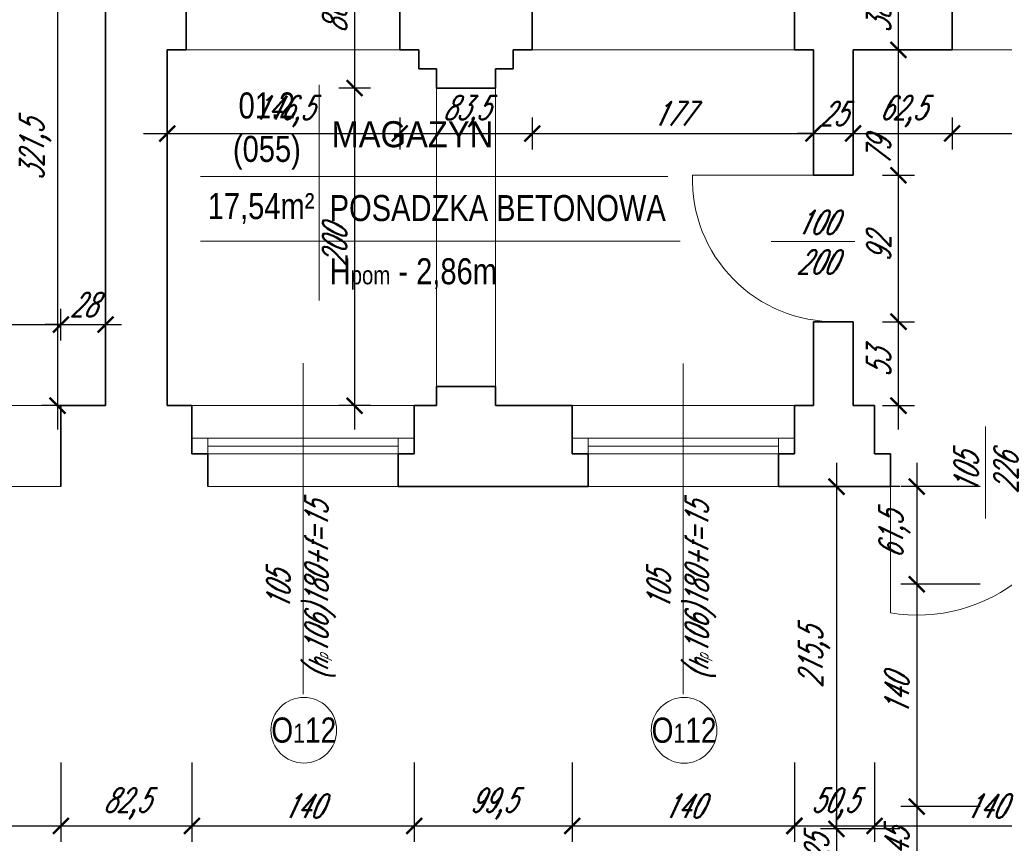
# Model space of a CAD drawing. Header units: millimetres. Extents: x 402 to 79005, y -7782 to 89952.
# Tile 250 of 256: x 25987 to 26607, y 38296 to 38815. Entities that reach past the tile are written whole.
import ezdxf

# ---------------------------------------------------------------- set-up
doc = ezdxf.new("R2010")
doc.units = ezdxf.units.MM
doc.header["$LTSCALE"] = 10
doc.linetypes.add('DASHED', pattern=[19.05, 12.7, -6.35])
doc.layers.get('0').update_dxf_attribs({"lineweight": 0})
doc.layers.get('Defpoints').update_dxf_attribs({"color": 253})
for name, color, linetype, lineweight in [('01 parter - ściany', 253, 'Continuous', 35), ('03-01_okna', 253, 'Continuous', 15), ('03_drzwi', 253, 'Continuous', 15), ('04-1_widok', 253, 'Continuous', 5), ('04-2_nad', 253, 'DASHED', 5), ('05-01_wymiary', 253, 'Continuous', 5), ('05-03_opis', 253, 'Continuous', 5)]:
    doc.layers.add(name, color=color, linetype=linetype, lineweight=lineweight)
doc.styles.add('ariel', font='ARIAL.TTF', dxfattribs={"width": 0.8})
doc.styles.add('ariel_wym', font='simplex.shx', dxfattribs={"width": 0.65, "oblique": 25})
doc.dimstyles.new('ariel 50', dxfattribs={"dimtxt": 15, "dimasz": 10, "dimexe": 10, "dimexo": 0, "dimgap": 5, "dimtad": 1, "dimdec": 1, "dimrnd": 0.5, "dimtxsty": 'ariel_wym', "dimblk": 'ARCHTICK', "dimcen": 2.5, "dimdle": 15, "dimazin": 0, "dimtfac": 1, "dimtdec": 1, "dimtix": 1, "dimtmove": 0, "dimatfit": 3, "dimldrblk": 'DOT', "dimfxl": 0, "dimarcsym": 0})
doc.dimstyles.new('ariel 50 wnętrze', dxfattribs={"dimtxt": 15, "dimasz": 10, "dimexe": 10, "dimexo": 0, "dimgap": 5, "dimtad": 1, "dimdec": 1, "dimrnd": 0.5, "dimtxsty": 'ariel_wym', "dimblk": 'ARCHTICK', "dimcen": 2.5, "dimdle": 15, "dimazin": 0, "dimtfac": 1, "dimtdec": 1, "dimtix": 1, "dimtmove": 0, "dimatfit": 3, "dimldrblk": 'DOT', "dimfxl": 0, "dimarcsym": 0})

# ---------------------------------------------------------------- blocks, each defined once
blk = doc.blocks.new('_ArchTick')
at = {"color": 0, "linetype": 'ByBlock', "const_width": 0.15}
blk.add_lwpolyline([(-0.5, -0.5), (0.5, 0.5)], dxfattribs=at)
blk = doc.blocks.new('*D148')
at = {"layer": '05-01_wymiary', "color": 0, "lineweight": -2}
for p, q in [((26551.91, 38535.73), (26551.91, 38444.3)), ((26591.91, 38520.73), (26541.91, 38520.73)), ((26591.91, 38459.3), (26541.91, 38459.3))]:
    blk.add_line(p, q, dxfattribs=at)
at = {"layer": 'Defpoints', "color": 0}
for p in [(26786.83, 38520.73), (26551.91, 38459.3), (26850.83, 38459.3)]:
    blk.add_point(p, dxfattribs=at)
at = {"layer": '05-01_wymiary', "color": 0, "lineweight": -2, "xscale": 10, "yscale": 10, "zscale": 10}
for p, rotation in [((26551.91, 38520.73), 90), ((26551.91, 38459.3), 270)]:
    blk.add_blockref('_ArchTick', p, dxfattribs=dict(at, rotation=rotation))
at = {"layer": '05-01_wymiary', "color": 0, "insert": (26537.98, 38490.01), "char_height": 15, "attachment_point": 5, "rotation": 90, "style": 'ariel_wym'}
blk.add_mtext('61,5', dxfattribs=at)
blk = doc.blocks.new('_Dot')
at = {"color": 0, "linetype": 'ByBlock', "lineweight": -2}
blk.add_line((-0.5, 0), (-1, 0), dxfattribs=at)
at = {"color": 0, "linetype": 'ByBlock', "const_width": 0.5}
blk.add_lwpolyline([(-0.25, 0, 1), (0.25, 0, 1)], format="xyb", close=True, dxfattribs=at)
blk = doc.blocks.new('*D149')
at = {"layer": '05-01_wymiary', "color": 0, "lineweight": -2}
for p, q in [((26551.91, 38474.3), (26551.91, 38304.3)), ((26591.91, 38459.3), (26541.91, 38459.3)), ((26591.91, 38319.3), (26541.91, 38319.3))]:
    blk.add_line(p, q, dxfattribs=at)
at = {"layer": 'Defpoints', "color": 0}
for p in [(26850.83, 38459.3), (26551.91, 38319.3), (26850.83, 38319.3)]:
    blk.add_point(p, dxfattribs=at)
at = {"layer": '05-01_wymiary', "color": 0, "lineweight": -2, "xscale": 10, "yscale": 10, "zscale": 10}
for p, rotation in [((26551.91, 38459.3), 90), ((26551.91, 38319.3), 270)]:
    blk.add_blockref('_ArchTick', p, dxfattribs=dict(at, rotation=rotation))
at = {"layer": '05-01_wymiary', "color": 0, "insert": (26539.41, 38389.3), "char_height": 15, "attachment_point": 5, "rotation": 90, "style": 'ariel_wym'}
blk.add_mtext('140', dxfattribs=at)
blk = doc.blocks.new('*D150')
at = {"layer": '05-01_wymiary', "color": 0, "lineweight": -2}
for p, q in [((26551.91, 38334.3), (26551.91, 38259.3)), ((26591.91, 38319.3), (26541.91, 38319.3)), ((26591.91, 38274.3), (26541.91, 38274.3))]:
    blk.add_line(p, q, dxfattribs=at)
at = {"layer": 'Defpoints', "color": 0}
for p in [(26850.83, 38319.3), (26551.91, 38274.3), (26850.83, 38274.3)]:
    blk.add_point(p, dxfattribs=at)
at = {"layer": '05-01_wymiary', "color": 0, "lineweight": -2, "xscale": 10, "yscale": 10, "zscale": 10}
for p, rotation in [((26551.91, 38319.3), 90), ((26551.91, 38274.3), 270)]:
    blk.add_blockref('_ArchTick', p, dxfattribs=dict(at, rotation=rotation))
at = {"layer": '05-01_wymiary', "color": 0, "insert": (26539.41, 38296.8), "char_height": 15, "attachment_point": 5, "rotation": 90, "style": 'ariel_wym'}
blk.add_mtext('45', dxfattribs=at)
blk = doc.blocks.new('*D156')
at = {"layer": '05-01_wymiary', "color": 0, "lineweight": -2}
for p, q in [((26501.37, 38535.73), (26501.37, 38290.21)), ((26541.37, 38520.73), (26491.37, 38520.73)), ((26541.37, 38305.21), (26491.37, 38305.21))]:
    blk.add_line(p, q, dxfattribs=at)
at = {"layer": 'Defpoints', "color": 0}
for p in [(26786.83, 38520.73), (26501.37, 38305.21), (26850.83, 38305.21)]:
    blk.add_point(p, dxfattribs=at)
at = {"layer": '05-01_wymiary', "color": 0, "lineweight": -2, "xscale": 10, "yscale": 10, "zscale": 10}
for p, rotation in [((26501.37, 38520.73), 90), ((26501.37, 38305.21), 270)]:
    blk.add_blockref('_ArchTick', p, dxfattribs=dict(at, rotation=rotation))
at = {"layer": '05-01_wymiary', "color": 0, "insert": (26487.44, 38412.97), "char_height": 15, "attachment_point": 5, "rotation": 90, "style": 'ariel_wym'}
blk.add_mtext('215,5', dxfattribs=at)
blk = doc.blocks.new('*D157')
at = {"layer": '05-01_wymiary', "color": 0, "lineweight": -2}
for p, q in [((26501.37, 38305.21), (26501.37, 38315.21)), ((26541.37, 38305.21), (26491.37, 38305.21)), ((26501.37, 38305.21), (26501.37, 38280.21)), ((26541.37, 38280.21), (26491.37, 38280.21)), ((26501.37, 38280.21), (26501.37, 38270.21))]:
    blk.add_line(p, q, dxfattribs=at)
at = {"layer": 'Defpoints', "color": 0}
for p in [(26850.83, 38305.21), (26501.37, 38280.21), (26850.83, 38280.21)]:
    blk.add_point(p, dxfattribs=at)
at = {"layer": '05-01_wymiary', "color": 0, "lineweight": -2, "xscale": 10, "yscale": 10, "zscale": 10}
for p, rotation in [((26501.37, 38305.21), 270), ((26501.37, 38280.21), 90)]:
    blk.add_blockref('_ArchTick', p, dxfattribs=dict(at, rotation=rotation))
at = {"layer": '05-01_wymiary', "color": 0, "insert": (26488.87, 38292.71), "char_height": 15, "attachment_point": 5, "rotation": 90, "style": 'ariel_wym'}
blk.add_mtext('25', dxfattribs=at)
blk = doc.blocks.new('*D669')
at = {"layer": '05-01_wymiary', "color": 0, "lineweight": -2}
for p, q in [((25777.51, 38347.12), (25777.51, 38297.12)), ((26012.9, 38347.12), (26012.9, 38297.12)), ((25762.51, 38307.12), (26027.9, 38307.12))]:
    blk.add_line(p, q, dxfattribs=at)
at = {"layer": 'Defpoints', "color": 0}
for p in [(25777.51, 38520.73), (26012.9, 38520.73), (26012.9, 38307.12)]:
    blk.add_point(p, dxfattribs=at)
at = {"layer": '05-01_wymiary', "color": 0, "lineweight": -2, "xscale": 10, "yscale": 10, "zscale": 10, "rotation": 180}
blk.add_blockref('_ArchTick', (25777.51, 38307.12), dxfattribs=at)
at = {"layer": '05-01_wymiary', "color": 0, "lineweight": -2, "xscale": 10, "yscale": 10, "zscale": 10}
blk.add_blockref('_ArchTick', (26012.9, 38307.12), dxfattribs=at)
at = {"layer": '05-01_wymiary', "color": 0, "insert": (25895.21, 38321.05), "char_height": 15, "attachment_point": 5, "style": 'ariel_wym'}
blk.add_mtext('235,5', dxfattribs=at)
blk = doc.blocks.new('*D670')
at = {"layer": '05-01_wymiary', "color": 0, "lineweight": -2}
for p, q in [((26012.9, 38347.12), (26012.9, 38297.12)), ((26095.34, 38347.12), (26095.34, 38297.12)), ((25997.9, 38307.12), (26110.34, 38307.12))]:
    blk.add_line(p, q, dxfattribs=at)
at = {"layer": 'Defpoints', "color": 0}
for p in [(26095.34, 38571.8), (26012.9, 38520.73), (26095.34, 38307.12)]:
    blk.add_point(p, dxfattribs=at)
at = {"layer": '05-01_wymiary', "color": 0, "lineweight": -2, "xscale": 10, "yscale": 10, "zscale": 10, "rotation": 180}
blk.add_blockref('_ArchTick', (26012.9, 38307.12), dxfattribs=at)
at = {"layer": '05-01_wymiary', "color": 0, "lineweight": -2, "xscale": 10, "yscale": 10, "zscale": 10}
blk.add_blockref('_ArchTick', (26095.34, 38307.12), dxfattribs=at)
at = {"layer": '05-01_wymiary', "color": 0, "insert": (26054.12, 38321.05), "char_height": 15, "attachment_point": 5, "style": 'ariel_wym'}
blk.add_mtext('82,5', dxfattribs=at)
blk = doc.blocks.new('*D671')
at = {"layer": '05-01_wymiary', "color": 0, "lineweight": -2}
for p, q in [((26095.34, 38347.12), (26095.34, 38297.12)), ((26235.34, 38347.12), (26235.34, 38297.12)), ((26080.34, 38307.12), (26250.34, 38307.12))]:
    blk.add_line(p, q, dxfattribs=at)
at = {"layer": 'Defpoints', "color": 0}
for p in [(26095.34, 38571.8), (26235.34, 38571.8), (26235.34, 38307.12)]:
    blk.add_point(p, dxfattribs=at)
at = {"layer": '05-01_wymiary', "color": 0, "lineweight": -2, "xscale": 10, "yscale": 10, "zscale": 10, "rotation": 180}
blk.add_blockref('_ArchTick', (26095.34, 38307.12), dxfattribs=at)
at = {"layer": '05-01_wymiary', "color": 0, "lineweight": -2, "xscale": 10, "yscale": 10, "zscale": 10}
blk.add_blockref('_ArchTick', (26235.34, 38307.12), dxfattribs=at)
at = {"layer": '05-01_wymiary', "color": 0, "insert": (26165.34, 38319.62), "char_height": 15, "attachment_point": 5, "style": 'ariel_wym'}
blk.add_mtext('140', dxfattribs=at)
blk = doc.blocks.new('*D672')
at = {"layer": '05-01_wymiary', "color": 0, "lineweight": -2}
for p, q in [((26235.34, 38347.12), (26235.34, 38297.12)), ((26334.87, 38347.12), (26334.87, 38297.12)), ((26220.34, 38307.12), (26349.87, 38307.12))]:
    blk.add_line(p, q, dxfattribs=at)
at = {"layer": 'Defpoints', "color": 0}
for p in [(26235.34, 38571.8), (26334.87, 38571.82), (26334.87, 38307.12)]:
    blk.add_point(p, dxfattribs=at)
at = {"layer": '05-01_wymiary', "color": 0, "lineweight": -2, "xscale": 10, "yscale": 10, "zscale": 10, "rotation": 180}
blk.add_blockref('_ArchTick', (26235.34, 38307.12), dxfattribs=at)
at = {"layer": '05-01_wymiary', "color": 0, "lineweight": -2, "xscale": 10, "yscale": 10, "zscale": 10}
blk.add_blockref('_ArchTick', (26334.87, 38307.12), dxfattribs=at)
at = {"layer": '05-01_wymiary', "color": 0, "insert": (26285.1, 38321.05), "char_height": 15, "attachment_point": 5, "style": 'ariel_wym'}
blk.add_mtext('99,5', dxfattribs=at)
blk = doc.blocks.new('*D673')
at = {"layer": '05-01_wymiary', "color": 0, "lineweight": -2}
for p, q in [((26334.87, 38347.12), (26334.87, 38297.12)), ((26474.87, 38347.12), (26474.87, 38297.12)), ((26319.87, 38307.12), (26489.87, 38307.12))]:
    blk.add_line(p, q, dxfattribs=at)
at = {"layer": 'Defpoints', "color": 0}
for p in [(26334.87, 38571.82), (26474.87, 38571.73), (26474.87, 38307.12)]:
    blk.add_point(p, dxfattribs=at)
at = {"layer": '05-01_wymiary', "color": 0, "lineweight": -2, "xscale": 10, "yscale": 10, "zscale": 10, "rotation": 180}
blk.add_blockref('_ArchTick', (26334.87, 38307.12), dxfattribs=at)
at = {"layer": '05-01_wymiary', "color": 0, "lineweight": -2, "xscale": 10, "yscale": 10, "zscale": 10}
blk.add_blockref('_ArchTick', (26474.87, 38307.12), dxfattribs=at)
at = {"layer": '05-01_wymiary', "color": 0, "insert": (26404.87, 38319.62), "char_height": 15, "attachment_point": 5, "style": 'ariel_wym'}
blk.add_mtext('140', dxfattribs=at)
blk = doc.blocks.new('*D674')
at = {"layer": '05-01_wymiary', "color": 0, "lineweight": -2}
for p, q in [((26474.87, 38347.12), (26474.87, 38297.12)), ((26525.29, 38347.12), (26525.29, 38297.12)), ((26459.87, 38307.12), (26540.29, 38307.12))]:
    blk.add_line(p, q, dxfattribs=at)
at = {"layer": 'Defpoints', "color": 0}
for p in [(26474.87, 38571.73), (26525.29, 38571.82), (26525.29, 38307.12)]:
    blk.add_point(p, dxfattribs=at)
at = {"layer": '05-01_wymiary', "color": 0, "lineweight": -2, "xscale": 10, "yscale": 10, "zscale": 10, "rotation": 180}
blk.add_blockref('_ArchTick', (26474.87, 38307.12), dxfattribs=at)
at = {"layer": '05-01_wymiary', "color": 0, "lineweight": -2, "xscale": 10, "yscale": 10, "zscale": 10}
blk.add_blockref('_ArchTick', (26525.29, 38307.12), dxfattribs=at)
at = {"layer": '05-01_wymiary', "color": 0, "insert": (26500.08, 38321.05), "char_height": 15, "attachment_point": 5, "style": 'ariel_wym'}
blk.add_mtext('50,5', dxfattribs=at)
blk = doc.blocks.new('*D675')
at = {"layer": '05-01_wymiary', "color": 0, "lineweight": -2}
for p, q in [((26525.29, 38347.12), (26525.29, 38297.12)), ((26665.29, 38347.12), (26665.29, 38297.12)), ((26510.29, 38307.12), (26680.29, 38307.12))]:
    blk.add_line(p, q, dxfattribs=at)
at = {"layer": 'Defpoints', "color": 0}
for p in [(26525.29, 38571.82), (26665.29, 38571.73), (26665.29, 38307.12)]:
    blk.add_point(p, dxfattribs=at)
at = {"layer": '05-01_wymiary', "color": 0, "lineweight": -2, "xscale": 10, "yscale": 10, "zscale": 10, "rotation": 180}
blk.add_blockref('_ArchTick', (26525.29, 38307.12), dxfattribs=at)
at = {"layer": '05-01_wymiary', "color": 0, "lineweight": -2, "xscale": 10, "yscale": 10, "zscale": 10}
blk.add_blockref('_ArchTick', (26665.29, 38307.12), dxfattribs=at)
at = {"layer": '05-01_wymiary', "color": 0, "insert": (26595.29, 38319.62), "char_height": 15, "attachment_point": 5, "style": 'ariel_wym'}
blk.add_mtext('140', dxfattribs=at)
blk = doc.blocks.new('*D677')
at = {"layer": '05-01_wymiary', "color": 0, "lineweight": -2}
for p, q in [((25741.83, 38286.15), (25741.83, 38236.15)), ((26041.04, 38286.15), (26041.04, 38236.15)), ((25726.83, 38246.15), (26056.04, 38246.15))]:
    blk.add_line(p, q, dxfattribs=at)
at = {"layer": 'Defpoints', "color": 0}
for p in [(26041.04, 38571.73), (25741.83, 38520.73), (26041.04, 38246.15)]:
    blk.add_point(p, dxfattribs=at)
at = {"layer": '05-01_wymiary', "color": 0, "lineweight": -2, "xscale": 10, "yscale": 10, "zscale": 10, "rotation": 180}
blk.add_blockref('_ArchTick', (25741.83, 38246.15), dxfattribs=at)
at = {"layer": '05-01_wymiary', "color": 0, "lineweight": -2, "xscale": 10, "yscale": 10, "zscale": 10}
blk.add_blockref('_ArchTick', (26041.04, 38246.15), dxfattribs=at)
at = {"layer": '05-01_wymiary', "color": 0, "insert": (25891.44, 38258.65), "char_height": 15, "attachment_point": 5, "style": 'ariel_wym'}
blk.add_mtext('299', dxfattribs=at)
blk = doc.blocks.new('*D678')
at = {"layer": '05-01_wymiary', "color": 0, "lineweight": -2}
for p, q in [((26041.04, 38286.15), (26041.04, 38236.15)), ((26079.83, 38286.15), (26079.83, 38236.15)), ((26026.04, 38246.15), (26094.83, 38246.15))]:
    blk.add_line(p, q, dxfattribs=at)
at = {"layer": 'Defpoints', "color": 0}
for p in [(26041.04, 38571.73), (26079.83, 38571.73), (26079.83, 38246.15)]:
    blk.add_point(p, dxfattribs=at)
at = {"layer": '05-01_wymiary', "color": 0, "lineweight": -2, "xscale": 10, "yscale": 10, "zscale": 10, "rotation": 180}
blk.add_blockref('_ArchTick', (26041.04, 38246.15), dxfattribs=at)
at = {"layer": '05-01_wymiary', "color": 0, "lineweight": -2, "xscale": 10, "yscale": 10, "zscale": 10}
blk.add_blockref('_ArchTick', (26079.83, 38246.15), dxfattribs=at)
at = {"layer": '05-01_wymiary', "color": 0, "insert": (26060.44, 38258.65), "char_height": 15, "attachment_point": 5, "style": 'ariel_wym'}
blk.add_mtext('39', dxfattribs=at)
blk = doc.blocks.new('*D679')
at = {"layer": '05-01_wymiary', "color": 0, "lineweight": -2}
for p, q in [((26079.83, 38286.15), (26079.83, 38236.15)), ((26486.83, 38286.15), (26486.83, 38236.15)), ((26064.83, 38246.15), (26501.83, 38246.15))]:
    blk.add_line(p, q, dxfattribs=at)
at = {"layer": 'Defpoints', "color": 0}
for p in [(26079.83, 38571.73), (26486.83, 38571.73), (26486.83, 38246.15)]:
    blk.add_point(p, dxfattribs=at)
at = {"layer": '05-01_wymiary', "color": 0, "lineweight": -2, "xscale": 10, "yscale": 10, "zscale": 10, "rotation": 180}
blk.add_blockref('_ArchTick', (26079.83, 38246.15), dxfattribs=at)
at = {"layer": '05-01_wymiary', "color": 0, "lineweight": -2, "xscale": 10, "yscale": 10, "zscale": 10}
blk.add_blockref('_ArchTick', (26486.83, 38246.15), dxfattribs=at)
at = {"layer": '05-01_wymiary', "color": 0, "insert": (26283.33, 38258.65), "char_height": 15, "attachment_point": 5, "style": 'ariel_wym'}
blk.add_mtext('407', dxfattribs=at)
blk = doc.blocks.new('*D680')
at = {"layer": '05-01_wymiary', "color": 0, "lineweight": -2}
for p, q in [((26486.83, 38286.15), (26486.83, 38236.15)), ((26511.83, 38286.15), (26511.83, 38236.15)), ((26486.83, 38246.15), (26476.83, 38246.15)), ((26486.83, 38246.15), (26511.83, 38246.15)), ((26511.83, 38246.15), (26521.83, 38246.15))]:
    blk.add_line(p, q, dxfattribs=at)
at = {"layer": 'Defpoints', "color": 0}
for p in [(26486.83, 38571.73), (26511.83, 38571.73), (26511.83, 38246.15)]:
    blk.add_point(p, dxfattribs=at)
at = {"layer": '05-01_wymiary', "color": 0, "lineweight": -2, "xscale": 10, "yscale": 10, "zscale": 10}
blk.add_blockref('_ArchTick', (26486.83, 38246.15), dxfattribs=at)
at = {"layer": '05-01_wymiary', "color": 0, "lineweight": -2, "xscale": 10, "yscale": 10, "zscale": 10, "rotation": 180}
blk.add_blockref('_ArchTick', (26511.83, 38246.15), dxfattribs=at)
at = {"layer": '05-01_wymiary', "color": 0, "insert": (26499.33, 38258.65), "char_height": 15, "attachment_point": 5, "style": 'ariel_wym'}
blk.add_mtext('25', dxfattribs=at)
blk = doc.blocks.new('*D681')
at = {"layer": '05-01_wymiary', "color": 0, "lineweight": -2}
for p, q in [((26511.83, 38286.15), (26511.83, 38236.15)), ((26786.83, 38286.15), (26786.83, 38236.15)), ((26496.83, 38246.15), (26801.83, 38246.15))]:
    blk.add_line(p, q, dxfattribs=at)
at = {"layer": 'Defpoints', "color": 0}
for p in [(26511.83, 38571.73), (26786.83, 38520.73), (26786.83, 38246.15)]:
    blk.add_point(p, dxfattribs=at)
at = {"layer": '05-01_wymiary', "color": 0, "lineweight": -2, "xscale": 10, "yscale": 10, "zscale": 10, "rotation": 180}
blk.add_blockref('_ArchTick', (26511.83, 38246.15), dxfattribs=at)
at = {"layer": '05-01_wymiary', "color": 0, "lineweight": -2, "xscale": 10, "yscale": 10, "zscale": 10}
blk.add_blockref('_ArchTick', (26786.83, 38246.15), dxfattribs=at)
at = {"layer": '05-01_wymiary', "color": 0, "insert": (26649.33, 38258.65), "char_height": 15, "attachment_point": 5, "style": 'ariel_wym'}
blk.add_mtext('275', dxfattribs=at)
blk = doc.blocks.new('*D693')
at = {"layer": '05-01_wymiary', "color": 0, "lineweight": -2}
for p, q in [((25777.51, 38612.77), (25777.51, 38632.77)), ((26012.9, 38612.77), (26012.9, 38632.77)), ((25762.51, 38622.77), (26027.9, 38622.77))]:
    blk.add_line(p, q, dxfattribs=at)
at = {"layer": 'Defpoints', "color": 0}
for p in [(26012.9, 38622.77), (25777.51, 38571.73), (26012.9, 38571.73)]:
    blk.add_point(p, dxfattribs=at)
at = {"layer": '05-01_wymiary', "color": 0, "lineweight": -2, "xscale": 10, "yscale": 10, "zscale": 10, "rotation": 180}
blk.add_blockref('_ArchTick', (25777.51, 38622.77), dxfattribs=at)
at = {"layer": '05-01_wymiary', "color": 0, "lineweight": -2, "xscale": 10, "yscale": 10, "zscale": 10}
blk.add_blockref('_ArchTick', (26012.9, 38622.77), dxfattribs=at)
at = {"layer": '05-01_wymiary', "color": 0, "insert": (25895.21, 38636.7), "char_height": 15, "attachment_point": 5, "style": 'ariel_wym'}
blk.add_mtext('235,5', dxfattribs=at)
blk = doc.blocks.new('*D694')
at = {"layer": '05-01_wymiary', "color": 0, "lineweight": -2}
for p, q in [((26012.9, 38612.77), (26012.9, 38632.77)), ((26041.04, 38612.77), (26041.04, 38632.77)), ((26012.9, 38622.77), (26002.9, 38622.77)), ((26012.9, 38622.77), (26041.04, 38622.77)), ((26041.04, 38622.77), (26051.04, 38622.77))]:
    blk.add_line(p, q, dxfattribs=at)
at = {"layer": 'Defpoints', "color": 0}
for p in [(26041.04, 38622.77), (26012.9, 38571.73), (26041.04, 38571.73)]:
    blk.add_point(p, dxfattribs=at)
at = {"layer": '05-01_wymiary', "color": 0, "lineweight": -2, "xscale": 10, "yscale": 10, "zscale": 10}
blk.add_blockref('_ArchTick', (26012.9, 38622.77), dxfattribs=at)
at = {"layer": '05-01_wymiary', "color": 0, "lineweight": -2, "xscale": 10, "yscale": 10, "zscale": 10, "rotation": 180}
blk.add_blockref('_ArchTick', (26041.04, 38622.77), dxfattribs=at)
at = {"layer": '05-01_wymiary', "color": 0, "insert": (26026.97, 38635.27), "char_height": 15, "attachment_point": 5, "style": 'ariel_wym'}
blk.add_mtext('28', dxfattribs=at)
blk = doc.blocks.new('*D874')
at = {"layer": '05-01_wymiary', "color": 0, "lineweight": -2}
for p, q in [((26010.71, 38908.21), (26010.71, 38556.73)), ((26020.71, 38893.21), (26000.71, 38893.21)), ((26020.71, 38571.73), (26000.71, 38571.73))]:
    blk.add_line(p, q, dxfattribs=at)
at = {"layer": 'Defpoints', "color": 0}
for p in [(26040.88, 38893.21), (26010.71, 38571.73), (26041.04, 38571.73)]:
    blk.add_point(p, dxfattribs=at)
at = {"layer": '05-01_wymiary', "color": 0, "lineweight": -2, "xscale": 10, "yscale": 10, "zscale": 10}
for p, rotation in [((26010.71, 38893.21), 90), ((26010.71, 38571.73), 270)]:
    blk.add_blockref('_ArchTick', p, dxfattribs=dict(at, rotation=rotation))
at = {"layer": '05-01_wymiary', "color": 0, "insert": (25996.78, 38732.47), "char_height": 15, "attachment_point": 5, "rotation": 90, "style": 'ariel_wym'}
blk.add_mtext('321,5', dxfattribs=at)
blk = doc.blocks.new('*D876')
at = {"layer": '05-01_wymiary', "color": 0, "lineweight": -2}
for p, q in [((26197.83, 38872.74), (26197.83, 38756.73)), ((26207.83, 38857.74), (26187.83, 38857.74)), ((26207.83, 38771.73), (26187.83, 38771.73))]:
    blk.add_line(p, q, dxfattribs=at)
at = {"layer": 'Defpoints', "color": 0}
for p in [(26249.51, 38857.74), (26197.83, 38771.73), (26249.51, 38771.73)]:
    blk.add_point(p, dxfattribs=at)
at = {"layer": '05-01_wymiary', "color": 0, "lineweight": -2, "xscale": 10, "yscale": 10, "zscale": 10}
for p, rotation in [((26197.83, 38857.74), 90), ((26197.83, 38771.73), 270)]:
    blk.add_blockref('_ArchTick', p, dxfattribs=dict(at, rotation=rotation))
at = {"layer": '05-01_wymiary', "color": 0, "insert": (26185.33, 38814.73), "char_height": 15, "attachment_point": 5, "rotation": 90, "style": 'ariel_wym'}
blk.add_mtext('86', dxfattribs=at)
blk = doc.blocks.new('*D877')
at = {"layer": '05-01_wymiary', "color": 0, "lineweight": -2}
for p, q in [((26197.83, 38786.73), (26197.83, 38556.73)), ((26207.83, 38771.73), (26187.83, 38771.73)), ((26207.83, 38571.73), (26187.83, 38571.73))]:
    blk.add_line(p, q, dxfattribs=at)
at = {"layer": 'Defpoints', "color": 0}
for p in [(26249.51, 38771.73), (26197.83, 38571.73), (26249.51, 38571.73)]:
    blk.add_point(p, dxfattribs=at)
at = {"layer": '05-01_wymiary', "color": 0, "lineweight": -2, "xscale": 10, "yscale": 10, "zscale": 10}
for p, rotation in [((26197.83, 38771.73), 90), ((26197.83, 38571.73), 270)]:
    blk.add_blockref('_ArchTick', p, dxfattribs=dict(at, rotation=rotation))
at = {"layer": '05-01_wymiary', "color": 0, "insert": (26185.33, 38671.73), "char_height": 15, "attachment_point": 5, "rotation": 90, "style": 'ariel_wym'}
blk.add_mtext('200', dxfattribs=at)
blk = doc.blocks.new('*D878')
at = {"layer": '05-01_wymiary', "color": 0, "lineweight": -2}
for p, q in [((26079.83, 38753.08), (26079.83, 38733.08)), ((26226.31, 38753.08), (26226.31, 38733.08)), ((26064.83, 38743.08), (26241.31, 38743.08))]:
    blk.add_line(p, q, dxfattribs=at)
at = {"layer": 'Defpoints', "color": 0}
for p in [(26079.83, 38795.74), (26226.31, 38795.74), (26226.31, 38743.08)]:
    blk.add_point(p, dxfattribs=at)
at = {"layer": '05-01_wymiary', "color": 0, "lineweight": -2, "xscale": 10, "yscale": 10, "zscale": 10, "rotation": 180}
blk.add_blockref('_ArchTick', (26079.83, 38743.08), dxfattribs=at)
at = {"layer": '05-01_wymiary', "color": 0, "lineweight": -2, "xscale": 10, "yscale": 10, "zscale": 10}
blk.add_blockref('_ArchTick', (26226.31, 38743.08), dxfattribs=at)
at = {"layer": '05-01_wymiary', "color": 0, "insert": (26153.07, 38757.01), "char_height": 15, "attachment_point": 5, "style": 'ariel_wym'}
blk.add_mtext('146,5', dxfattribs=at)
blk = doc.blocks.new('*D879')
at = {"layer": '05-01_wymiary', "color": 0, "lineweight": -2}
for p, q in [((26226.31, 38753.08), (26226.31, 38733.08)), ((26309.7, 38753.08), (26309.7, 38733.08)), ((26211.31, 38743.08), (26324.7, 38743.08))]:
    blk.add_line(p, q, dxfattribs=at)
at = {"layer": 'Defpoints', "color": 0}
for p in [(26226.31, 38795.74), (26309.7, 38795.74), (26309.7, 38743.08)]:
    blk.add_point(p, dxfattribs=at)
at = {"layer": '05-01_wymiary', "color": 0, "lineweight": -2, "xscale": 10, "yscale": 10, "zscale": 10, "rotation": 180}
blk.add_blockref('_ArchTick', (26226.31, 38743.08), dxfattribs=at)
at = {"layer": '05-01_wymiary', "color": 0, "lineweight": -2, "xscale": 10, "yscale": 10, "zscale": 10}
blk.add_blockref('_ArchTick', (26309.7, 38743.08), dxfattribs=at)
at = {"layer": '05-01_wymiary', "color": 0, "insert": (26268.01, 38757.01), "char_height": 15, "attachment_point": 5, "style": 'ariel_wym'}
blk.add_mtext('83,5', dxfattribs=at)
blk = doc.blocks.new('*D880')
at = {"layer": '05-01_wymiary', "color": 0, "lineweight": -2}
for p, q in [((26309.7, 38753.08), (26309.7, 38733.08)), ((26486.83, 38753.08), (26486.83, 38733.08)), ((26294.7, 38743.08), (26501.83, 38743.08))]:
    blk.add_line(p, q, dxfattribs=at)
at = {"layer": 'Defpoints', "color": 0}
for p in [(26309.7, 38795.74), (26486.83, 38795.74), (26486.83, 38743.08)]:
    blk.add_point(p, dxfattribs=at)
at = {"layer": '05-01_wymiary', "color": 0, "lineweight": -2, "xscale": 10, "yscale": 10, "zscale": 10, "rotation": 180}
blk.add_blockref('_ArchTick', (26309.7, 38743.08), dxfattribs=at)
at = {"layer": '05-01_wymiary', "color": 0, "lineweight": -2, "xscale": 10, "yscale": 10, "zscale": 10}
blk.add_blockref('_ArchTick', (26486.83, 38743.08), dxfattribs=at)
at = {"layer": '05-01_wymiary', "color": 0, "insert": (26398.27, 38755.58), "char_height": 15, "attachment_point": 5, "style": 'ariel_wym'}
blk.add_mtext('177', dxfattribs=at)
blk = doc.blocks.new('*D881')
at = {"layer": '05-01_wymiary', "color": 0, "lineweight": -2}
for p, q in [((26486.83, 38753.08), (26486.83, 38733.08)), ((26511.83, 38753.08), (26511.83, 38733.08)), ((26486.83, 38743.08), (26476.83, 38743.08)), ((26486.83, 38743.08), (26511.83, 38743.08)), ((26511.83, 38743.08), (26521.83, 38743.08))]:
    blk.add_line(p, q, dxfattribs=at)
at = {"layer": 'Defpoints', "color": 0}
for p in [(26486.83, 38795.74), (26511.83, 38795.74), (26511.83, 38743.08)]:
    blk.add_point(p, dxfattribs=at)
at = {"layer": '05-01_wymiary', "color": 0, "lineweight": -2, "xscale": 10, "yscale": 10, "zscale": 10}
blk.add_blockref('_ArchTick', (26486.83, 38743.08), dxfattribs=at)
at = {"layer": '05-01_wymiary', "color": 0, "lineweight": -2, "xscale": 10, "yscale": 10, "zscale": 10, "rotation": 180}
blk.add_blockref('_ArchTick', (26511.83, 38743.08), dxfattribs=at)
at = {"layer": '05-01_wymiary', "color": 0, "insert": (26499.33, 38755.58), "char_height": 15, "attachment_point": 5, "style": 'ariel_wym'}
blk.add_mtext('25', dxfattribs=at)
blk = doc.blocks.new('*D882')
at = {"layer": '05-01_wymiary', "color": 0, "lineweight": -2}
for p, q in [((26511.83, 38753.08), (26511.83, 38733.08)), ((26574.18, 38753.08), (26574.18, 38733.08)), ((26496.83, 38743.08), (26589.18, 38743.08))]:
    blk.add_line(p, q, dxfattribs=at)
at = {"layer": 'Defpoints', "color": 0}
for p in [(26511.83, 38795.74), (26574.18, 38795.73), (26574.18, 38743.08)]:
    blk.add_point(p, dxfattribs=at)
at = {"layer": '05-01_wymiary', "color": 0, "lineweight": -2, "xscale": 10, "yscale": 10, "zscale": 10, "rotation": 180}
blk.add_blockref('_ArchTick', (26511.83, 38743.08), dxfattribs=at)
at = {"layer": '05-01_wymiary', "color": 0, "lineweight": -2, "xscale": 10, "yscale": 10, "zscale": 10}
blk.add_blockref('_ArchTick', (26574.18, 38743.08), dxfattribs=at)
at = {"layer": '05-01_wymiary', "color": 0, "insert": (26543.01, 38757.01), "char_height": 15, "attachment_point": 5, "style": 'ariel_wym'}
blk.add_mtext('62,5', dxfattribs=at)
blk = doc.blocks.new('*D883')
at = {"layer": '05-01_wymiary', "color": 0, "lineweight": -2}
for p, q in [((26574.18, 38753.08), (26574.18, 38733.08)), ((26722.68, 38753.08), (26722.68, 38733.08)), ((26559.18, 38743.08), (26737.68, 38743.08))]:
    blk.add_line(p, q, dxfattribs=at)
at = {"layer": 'Defpoints', "color": 0}
for p in [(26574.18, 38795.73), (26722.68, 38795.73), (26722.68, 38743.08)]:
    blk.add_point(p, dxfattribs=at)
at = {"layer": '05-01_wymiary', "color": 0, "lineweight": -2, "xscale": 10, "yscale": 10, "zscale": 10, "rotation": 180}
blk.add_blockref('_ArchTick', (26574.18, 38743.08), dxfattribs=at)
at = {"layer": '05-01_wymiary', "color": 0, "lineweight": -2, "xscale": 10, "yscale": 10, "zscale": 10}
blk.add_blockref('_ArchTick', (26722.68, 38743.08), dxfattribs=at)
at = {"layer": '05-01_wymiary', "color": 0, "insert": (26648.43, 38757.01), "char_height": 15, "attachment_point": 5, "style": 'ariel_wym'}
blk.add_mtext('148,5', dxfattribs=at)
blk = doc.blocks.new('*D895')
at = {"layer": '05-01_wymiary', "color": 0, "lineweight": -2}
for p, q in [((26540.42, 38556.73), (26540.42, 38639.59)), ((26530.42, 38624.59), (26550.42, 38624.59)), ((26530.42, 38571.73), (26550.42, 38571.73))]:
    blk.add_line(p, q, dxfattribs=at)
at = {"layer": 'Defpoints', "color": 0}
for p in [(26511.83, 38624.59), (26540.42, 38624.59), (26511.83, 38571.73)]:
    blk.add_point(p, dxfattribs=at)
at = {"layer": '05-01_wymiary', "color": 0, "lineweight": -2, "xscale": 10, "yscale": 10, "zscale": 10}
for p, rotation in [((26540.42, 38624.59), 90), ((26540.42, 38571.73), 270)]:
    blk.add_blockref('_ArchTick', p, dxfattribs=dict(at, rotation=rotation))
at = {"layer": '05-01_wymiary', "color": 0, "insert": (26527.92, 38598.16), "char_height": 15, "attachment_point": 5, "rotation": 90, "style": 'ariel_wym'}
blk.add_mtext('53', dxfattribs=at)
blk = doc.blocks.new('*D896')
at = {"layer": '05-01_wymiary', "color": 0, "lineweight": -2}
for p, q in [((26540.42, 38609.59), (26540.42, 38731.81)), ((26530.42, 38716.81), (26550.42, 38716.81)), ((26530.42, 38624.59), (26550.42, 38624.59))]:
    blk.add_line(p, q, dxfattribs=at)
at = {"layer": 'Defpoints', "color": 0}
for p in [(26511.83, 38716.81), (26540.42, 38716.81), (26511.83, 38624.59)]:
    blk.add_point(p, dxfattribs=at)
at = {"layer": '05-01_wymiary', "color": 0, "lineweight": -2, "xscale": 10, "yscale": 10, "zscale": 10}
for p, rotation in [((26540.42, 38716.81), 90), ((26540.42, 38624.59), 270)]:
    blk.add_blockref('_ArchTick', p, dxfattribs=dict(at, rotation=rotation))
at = {"layer": '05-01_wymiary', "color": 0, "insert": (26527.92, 38670.7), "char_height": 15, "attachment_point": 5, "rotation": 90, "style": 'ariel_wym'}
blk.add_mtext('92', dxfattribs=at)
blk = doc.blocks.new('*D897')
at = {"layer": '05-01_wymiary', "color": 0, "lineweight": -2}
for p, q in [((26540.42, 38701.81), (26540.42, 38810.74)), ((26530.42, 38795.74), (26550.42, 38795.74)), ((26530.42, 38716.81), (26550.42, 38716.81))]:
    blk.add_line(p, q, dxfattribs=at)
at = {"layer": 'Defpoints', "color": 0}
for p in [(26511.83, 38795.74), (26540.42, 38795.74), (26511.83, 38716.81)]:
    blk.add_point(p, dxfattribs=at)
at = {"layer": '05-01_wymiary', "color": 0, "lineweight": -2, "xscale": 10, "yscale": 10, "zscale": 10}
for p, rotation in [((26540.42, 38795.74), 90), ((26540.42, 38716.81), 270)]:
    blk.add_blockref('_ArchTick', p, dxfattribs=dict(at, rotation=rotation))
at = {"layer": '05-01_wymiary', "color": 0, "insert": (26527.92, 38731.81), "char_height": 15, "attachment_point": 5, "rotation": 90, "style": 'ariel_wym'}
blk.add_mtext('79', dxfattribs=at)
blk = doc.blocks.new('*D898')
at = {"layer": '05-01_wymiary', "color": 0, "lineweight": -2}
for p, q in [((26540.42, 38780.74), (26540.42, 38848.74)), ((26530.42, 38833.74), (26550.42, 38833.74)), ((26530.42, 38795.74), (26550.42, 38795.74))]:
    blk.add_line(p, q, dxfattribs=at)
at = {"layer": 'Defpoints', "color": 0}
for p in [(26511.83, 38833.74), (26540.42, 38833.74), (26511.83, 38795.74)]:
    blk.add_point(p, dxfattribs=at)
at = {"layer": '05-01_wymiary', "color": 0, "lineweight": -2, "xscale": 10, "yscale": 10, "zscale": 10}
for p, rotation in [((26540.42, 38833.74), 90), ((26540.42, 38795.74), 270)]:
    blk.add_blockref('_ArchTick', p, dxfattribs=dict(at, rotation=rotation))
at = {"layer": '05-01_wymiary', "color": 0, "insert": (26527.92, 38814.74), "char_height": 15, "attachment_point": 5, "rotation": 90, "style": 'ariel_wym'}
blk.add_mtext('38', dxfattribs=at)

msp = doc.modelspace()

# ---------------------------------------------------------------- linework, layer by layer
at = {"layer": '01 parter - ściany'}
for p, q in [((26040.88, 38893.21), (26041.04, 38571.73)), ((26091.83, 38795.74), (26091.83, 38833.74)), ((26226.31, 38795.74), (26226.31, 38833.74)), ((26309.7, 38795.74), (26309.7, 38833.74)), ((26474.83, 38795.74), (26474.83, 38833.74)), ((26574.18, 38795.73), (26574.18, 38833.74)), ((26079.83, 38795.74), (26079.83, 38571.73)), ((26079.83, 38795.74), (26091.83, 38795.74)), ((26238.31, 38795.74), (26226.31, 38795.74)), ((26238.31, 38783.74), (26238.31, 38795.74)), ((26297.7, 38783.74), (26297.7, 38795.74)), ((26309.7, 38795.74), (26297.7, 38795.74)), ((26486.83, 38795.74), (26474.83, 38795.74)), ((26486.83, 38795.74), (26486.83, 38716.81)), ((26574.18, 38795.74), (26511.83, 38795.74)), ((26511.83, 38795.74), (26511.83, 38716.81)), ((26249.51, 38783.74), (26238.31, 38783.74)), ((26249.51, 38783.74), (26249.51, 38771.73)), ((26297.7, 38783.74), (26286.51, 38783.74)), ((26286.51, 38783.74), (26286.51, 38771.73)), ((26249.51, 38771.73), (26286.51, 38771.73)), ((26486.83, 38716.81), (26511.83, 38716.81)), ((26486.83, 38624.59), (26486.83, 38571.73)), ((26486.83, 38624.59), (26511.83, 38624.59)), ((26511.83, 38624.59), (26511.83, 38571.73)), ((26249.51, 38583.74), (26286.51, 38583.74)), ((26249.51, 38571.73), (26249.51, 38583.74)), ((26286.51, 38571.73), (26286.51, 38583.74)), ((26012.9, 38571.73), (26041.04, 38571.73)), ((26012.9, 38520.73), (26012.9, 38571.73)), ((26079.83, 38571.73), (26095.34, 38571.73)), ((26095.34, 38541.3), (26095.34, 38571.8)), ((26235.34, 38541.3), (26235.34, 38571.8)), ((26235.34, 38571.73), (26249.51, 38571.73)), ((26286.51, 38571.73), (26334.87, 38571.73)), ((26334.87, 38541.32), (26334.87, 38571.82)), ((26474.87, 38541.32), (26474.87, 38571.82)), ((26474.87, 38571.73), (26486.83, 38571.73)), ((26511.83, 38571.73), (26525.29, 38571.73)), ((26525.29, 38541.32), (26525.29, 38571.82)), ((26105.34, 38541.3), (26095.34, 38541.3)), ((26105.34, 38520.8), (26105.34, 38541.3)), ((26225.34, 38520.8), (26225.34, 38541.3)), ((26235.34, 38541.3), (26225.34, 38541.3)), ((26344.87, 38541.32), (26334.87, 38541.32)), ((26344.87, 38520.8), (26344.87, 38541.32)), ((26464.87, 38520.73), (26464.87, 38541.32)), ((26474.87, 38541.32), (26464.87, 38541.32)), ((26535.29, 38541.32), (26525.29, 38541.32)), ((26535.29, 38520.73), (26535.29, 38541.32)), ((26225.34, 38520.8), (26344.87, 38520.8)), ((26464.87, 38520.73), (26535.29, 38520.73))]:
    msp.add_line(p, q, dxfattribs=at)
at = {"layer": '03-01_okna', "linetype": 'Continuous', "lineweight": 0}
for p, q in [((26095.34, 38551.3), (26235.34, 38551.3)), ((26095.34, 38551.3), (26105.34, 38551.3)), ((26105.34, 38551.3), (26105.34, 38541.3)), ((26235.34, 38551.3), (26225.34, 38551.3)), ((26225.34, 38551.3), (26225.34, 38541.3)), ((26334.87, 38551.32), (26474.87, 38551.32)), ((26334.87, 38551.32), (26344.87, 38551.32)), ((26344.87, 38551.32), (26344.87, 38541.32)), ((26474.87, 38551.32), (26464.87, 38551.32)), ((26464.87, 38551.32), (26464.87, 38541.32)), ((26105.34, 38546.3), (26225.34, 38546.3)), ((26344.87, 38546.32), (26464.87, 38546.32)), ((26105.34, 38541.3), (26225.34, 38541.3)), ((26344.87, 38541.32), (26464.87, 38541.32)), ((26105.34, 38520.8), (26225.34, 38520.8)), ((26344.87, 38520.73), (26464.87, 38520.73))]:
    msp.add_line(p, q, dxfattribs=at)
at = {"layer": '03_drzwi'}
for p, q in [((26410.58, 38716.81), (26500.58, 38716.81)), ((26460.3, 38675.03), (26512.93, 38675.03)), ((26595.29, 38558.66), (26595.29, 38500.77)), ((26535.29, 38541.32), (26535.29, 38441.32))]:
    msp.add_line(p, q, dxfattribs=at)
for centre, radius, start, end in [((26500.4, 38714.43), 89.85, 178.48231, 270.66802), ((26552.46, 38542.72), 102.84, 260.38935, 359.22179)]:
    msp.add_arc(centre, radius, start, end, dxfattribs=at)
at = {"layer": '04-1_widok'}
for p, q in [((26095.34, 38571.73), (26235.34, 38571.73)), ((26334.87, 38571.73), (26474.87, 38571.73))]:
    msp.add_line(p, q, dxfattribs=at)
at = {"layer": '04-2_nad', "ltscale": 2}
for p, q in [((26091.83, 38795.74), (26226.31, 38795.74)), ((26309.7, 38795.74), (26474.83, 38795.74)), ((26722.68, 38795.73), (26574.18, 38795.73)), ((26249.51, 38771.73), (26249.51, 38583.74)), ((26286.51, 38771.73), (26286.51, 38583.74)), ((25777.51, 38571.73), (26012.9, 38571.73)), ((26012.9, 38520.73), (25777.51, 38520.73))]:
    msp.add_line(p, q, dxfattribs=at)
at = {"layer": '05-03_opis'}
for p, q in [((26175.51, 38773.65), (26175.51, 38638.01)), ((26100.8, 38716.08), (26395.17, 38716.08)), ((26100.8, 38675.23), (26402.99, 38675.23))]:
    msp.add_line(p, q, dxfattribs=at)
at = {"layer": '05-03_opis', "lineweight": 0}
for p, q in [((26165.34, 38598.44), (26165.34, 38390.04)), ((26404.87, 38598.37), (26404.87, 38389.97))]:
    msp.add_line(p, q, dxfattribs=at)
for centre in [(26165.84, 38367.35), (26405.37, 38367.28)]:
    msp.add_circle(centre, 20.69, dxfattribs=at)

# ---------------------------------------------------------------- texts
at = {"layer": '03_drzwi', "char_height": 15, "width": 160.5905, "attachment_point": 7, "style": 'ariel_wym'}
for s, insert, rotation in [('100\\P200', (26476.23, 38654.66), 0.0085), ('105\\P226', (26615.59, 38516.57), 90)]:
    msp.add_mtext(s, dxfattribs=dict(at, insert=insert, rotation=rotation))
at = {"layer": '05-03_opis', "char_height": 16.3964, "style": 'ariel'}
for s, insert, width, attachment_point in [('{\\fArial|b0|i0|c238|p34;01.2\\P(055)}', (26142.59, 38744.6), 76.2388, 5), ('\\W0.9;{\\fArial|b0|i0|c238|p34;MAGAZYN}', (26183.28, 38742.52), 249.6463, 4), (' POSADZKA BETONOWA', (26177.04, 38696.04), 225.9523, 4), ('{\\fArial|b0|i0|c238|p34;17,54m²}', (26138.92, 38695.85), 76.2388, 5), ('{\\fArial|b0|i0|c238|p34; H\\H0.7x;pom\\H1.429x; - 2,86m}', (26177.04, 38654.61), 225.9523, 4)]:
    msp.add_mtext(s, dxfattribs=dict(at, insert=insert, width=width, attachment_point=attachment_point))
at = {"layer": '05-03_opis', "lineweight": 0, "char_height": 14.4, "width": 62.6613, "attachment_point": 5, "rotation": 90, "style": 'ariel_wym'}
for insert in [(26164.26, 38455.19), (26403.79, 38455.12)]:
    msp.add_mtext('105\\P({\\H0.8333x;h\\H0.6x;p}106)180+f=15', dxfattribs=dict(at, insert=insert))
at = {"layer": '05-03_opis', "lineweight": 0, "char_height": 15.84, "width": 75.1935, "attachment_point": 5, "style": 'ariel'}
for insert in [(26165.84, 38367.35), (26405.37, 38367.28)]:
    msp.add_mtext('O{\\H0.7576x;1}12', dxfattribs=dict(at, insert=insert))

# ---------------------------------------------------------------- dimensions: what is measured, and where the dimension line sits
at = {"layer": '05-01_wymiary'}
for base, p1, p2, dimstyle, picture, middle in [((26010.71, 38571.73), (26040.88, 38893.21), (26041.04, 38571.73), 'ariel 50 wnętrze', '*D874', (25996.78, 38732.47)), ((26197.83, 38771.73), (26249.51, 38857.74), (26249.51, 38771.73), 'ariel 50 wnętrze', '*D876', (26185.33, 38814.73)), ((26540.42, 38833.74), (26511.83, 38795.74), (26511.83, 38833.74), 'ariel 50 wnętrze', '*D898', (26527.92, 38814.74)), ((26197.83, 38571.73), (26249.51, 38771.73), (26249.51, 38571.73), 'ariel 50 wnętrze', '*D877', (26185.33, 38671.73)), ((26540.42, 38716.81), (26511.83, 38624.59), (26511.83, 38716.81), 'ariel 50 wnętrze', '*D896', (26527.92, 38670.7)), ((26551.91, 38319.3), (26850.83, 38459.3), (26850.83, 38319.3), 'ariel 50', '*D149', (26539.41, 38389.3)), ((26551.91, 38274.3), (26850.83, 38319.3), (26850.83, 38274.3), 'ariel 50', '*D150', (26539.41, 38296.8)), ((26501.37, 38280.21), (26850.83, 38305.21), (26850.83, 38280.21), 'ariel 50', '*D157', (26488.87, 38292.71))]:
    dim = msp.add_linear_dim(base=base, p1=p1, p2=p2, angle=90, dimstyle=dimstyle, override={"dimtmove": 1}, dxfattribs=at)
    dim.commit()
    dim.dimension.update_dxf_attribs({"geometry": picture, "text_midpoint": middle})
dim = msp.add_linear_dim(base=(26540.42, 38795.74), p1=(26511.83, 38716.81), p2=(26511.83, 38795.74), angle=90, dimstyle='ariel 50 wnętrze', override={"dimtmove": 1}, dxfattribs=at)
dim.commit()
dim.dimension.update_dxf_attribs({"geometry": '*D897', "text_midpoint": (26540.42, 38731.81), "dimtype": 160})
for base, p1, p2, dimstyle, picture, middle in [((26226.31, 38743.08), (26079.83, 38795.74), (26226.31, 38795.74), 'ariel 50 wnętrze', '*D878', (26153.07, 38757.01)), ((26041.04, 38246.15), (25741.83, 38520.73), (26041.04, 38571.73), 'ariel 50', '*D677', (25891.44, 38258.65))]:
    dim = msp.add_linear_dim(base=base, p1=p1, p2=p2, dimstyle=dimstyle, dxfattribs=at)
    dim.commit()
    dim.dimension.update_dxf_attribs({"geometry": picture, "text_midpoint": middle})
for base, p1, p2, dimstyle, picture, middle in [((26309.7, 38743.08), (26226.31, 38795.74), (26309.7, 38795.74), 'ariel 50 wnętrze', '*D879', (26268.01, 38757.01)), ((26486.83, 38743.08), (26309.7, 38795.74), (26486.83, 38795.74), 'ariel 50 wnętrze', '*D880', (26398.27, 38755.58)), ((26511.83, 38743.08), (26486.83, 38795.74), (26511.83, 38795.74), 'ariel 50 wnętrze', '*D881', (26499.33, 38755.58)), ((26574.1787, 38743.0801), (26511.8346, 38795.7364), (26574.1787, 38795.7288), 'ariel 50 wnętrze', '*D882', (26543.0066, 38757.0086)), ((26722.68, 38743.08), (26574.18, 38795.73), (26722.68, 38795.73), 'ariel 50 wnętrze', '*D883', (26648.43, 38757.01)), ((26012.9, 38622.77), (25777.51, 38571.73), (26012.9, 38571.73), 'ariel 50 wnętrze', '*D693', (25895.21, 38636.7)), ((26041.04, 38622.77), (26012.9, 38571.73), (26041.04, 38571.73), 'ariel 50 wnętrze', '*D694', (26026.97, 38635.27)), ((26095.34, 38307.12), (26012.9, 38520.73), (26095.34, 38571.8), 'ariel 50', '*D670', (26054.12, 38321.05)), ((26079.83, 38246.15), (26041.04, 38571.73), (26079.83, 38571.73), 'ariel 50', '*D678', (26060.44, 38258.65)), ((26486.83, 38246.15), (26079.83, 38571.73), (26486.83, 38571.73), 'ariel 50', '*D679', (26283.33, 38258.65)), ((26235.34, 38307.12), (26095.34, 38571.8), (26235.34, 38571.8), 'ariel 50', '*D671', (26165.34, 38319.62)), ((26334.87, 38307.12), (26235.34, 38571.8), (26334.87, 38571.82), 'ariel 50', '*D672', (26285.1, 38321.05)), ((26474.87, 38307.12), (26334.87, 38571.82), (26474.87, 38571.73), 'ariel 50', '*D673', (26404.87, 38319.62)), ((26525.29, 38307.12), (26474.87, 38571.73), (26525.29, 38571.82), 'ariel 50', '*D674', (26500.08, 38321.05)), ((26511.83, 38246.15), (26486.83, 38571.73), (26511.83, 38571.73), 'ariel 50', '*D680', (26499.33, 38258.65)), ((26786.83, 38246.15), (26511.83, 38571.73), (26786.83, 38520.73), 'ariel 50', '*D681', (26649.33, 38258.65)), ((26665.29, 38307.12), (26525.29, 38571.82), (26665.29, 38571.73), 'ariel 50', '*D675', (26595.29, 38319.62)), ((26012.9, 38307.12), (25777.51, 38520.73), (26012.9, 38520.73), 'ariel 50', '*D669', (25895.21, 38321.05))]:
    dim = msp.add_linear_dim(base=base, p1=p1, p2=p2, dimstyle=dimstyle, override={"dimtmove": 1}, dxfattribs=at)
    dim.commit()
    dim.dimension.update_dxf_attribs({"geometry": picture, "text_midpoint": middle})
for base, p1, p2, dimstyle, picture, middle in [((26540.42, 38624.59), (26511.83, 38571.73), (26511.83, 38624.59), 'ariel 50 wnętrze', '*D895', (26527.92, 38598.16)), ((26501.37, 38305.21), (26786.83, 38520.73), (26850.83, 38305.21), 'ariel 50', '*D156', (26487.44, 38412.97)), ((26551.91, 38459.3), (26786.83, 38520.73), (26850.83, 38459.3), 'ariel 50', '*D148', (26537.98, 38490.01))]:
    dim = msp.add_linear_dim(base=base, p1=p1, p2=p2, angle=90, dimstyle=dimstyle, dxfattribs=at)
    dim.commit()
    dim.dimension.update_dxf_attribs({"geometry": picture, "text_midpoint": middle})

doc.saveas('drawing.dxf')
